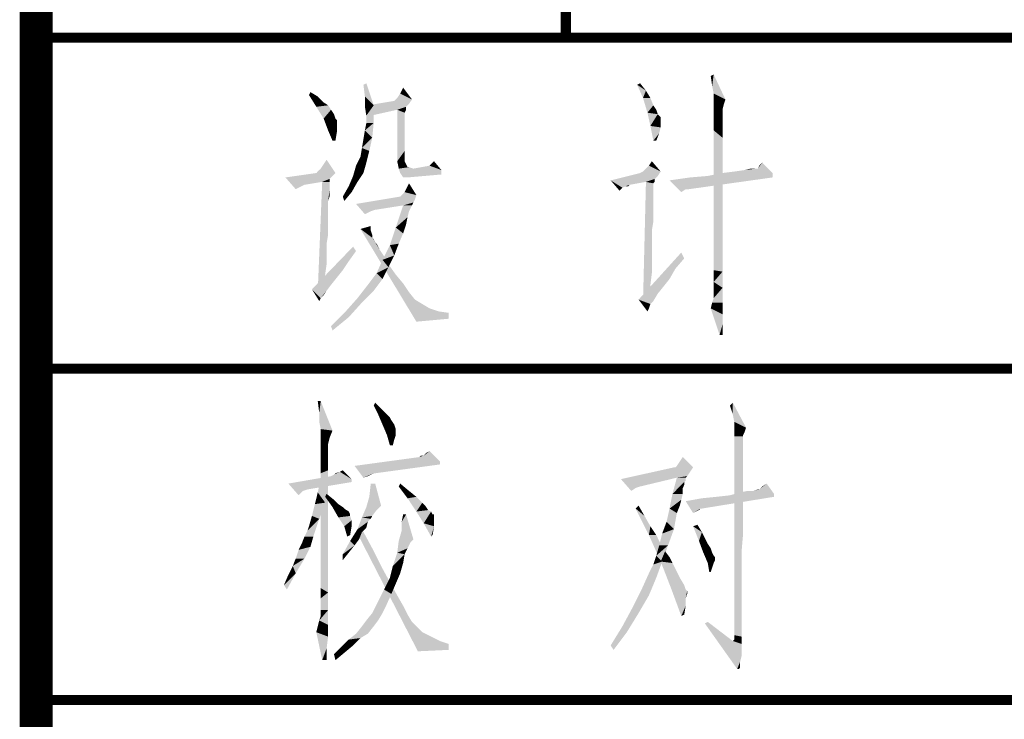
# Model space of a CAD drawing. Header units: millimetres. Extents: x 0 to 840, y 0 to 594.
# Tile 11 of 25: x 470 to 499, y 29 to 51. Entities that reach past the tile are written whole.
import ezdxf

# ---------------------------------------------------------------- set-up
doc = ezdxf.new("R2010")
doc.units = ezdxf.units.MM
doc.header["$LTSCALE"] = 46.2
doc.layers.get('0').update_dxf_attribs({"linetype": 'CONTINUOUS'})
doc.layers.add('C172主面板_DXF_FORMAT', color=7, linetype='CONTINUOUS')

# ---------------------------------------------------------------- blocks, each defined once
blk = doc.blocks.new('*T9')
at = {"color": 1, "linetype": 'Continuous'}
for p, q in [((0, 0), (16, 0)), ((0, 0), (0, -10)), ((16, 0), (16, -10)), ((0, -10), (16, -10))]:
    blk.add_line(p, q, dxfattribs=at)
blk = doc.blocks.new('*T10')
at = {"color": 1, "linetype": 'Continuous'}
for p, q in [((0, 0), (14, 0)), ((0, 0), (0, -10)), ((14, 0), (14, -10)), ((0, -10), (14, -10))]:
    blk.add_line(p, q, dxfattribs=at)
blk = doc.blocks.new('*T14')
at = {"color": 1, "linetype": 'Continuous'}
for p, q in [((0, 0), (120, 0)), ((0, 0), (0, -40)), ((30, 0), (30, -40)), ((60, 0), (60, -40)), ((90, 0), (90, -40)), ((120, 0), (120, -40)), ((0, -10), (120, -10)), ((0, -20), (120, -20)), ((0, -30), (120, -30)), ((0, -40), (120, -40))]:
    blk.add_line(p, q, dxfattribs=at)

msp = doc.modelspace()

# ---------------------------------------------------------------- linework, layer by layer
at = {"color": 1, "linetype": 'Continuous'}
for points in [[(490.413, 48.533), (490.369, 48.844), (490.458, 48.889)], [(490.458, 48.311), (490.413, 48.533), (490.458, 48.889)], [(490.458, 48.311), (490.458, 48.889), (490.813, 48.133)], [(479.925, 48.222), (479.88, 48.578), (479.969, 48.622)], [(479.925, 48.222), (479.969, 48.622), (480.191, 47.956)], [(480.991, 48.311), (481.08, 48.489), (481.347, 48.133)], [(488.147, 48.578), (488.236, 48.622), (488.413, 48.4)], [(488.413, 48.4), (488.325, 48.178), (488.147, 48.578)], [(478.236, 48.267), (478.28, 48.356), (478.502, 48.222)], [(478.502, 48.222), (478.458, 47.911), (478.236, 48.267)], [(478.502, 48.222), (478.68, 48.044), (478.458, 47.911)], [(480.191, 47.956), (479.925, 47.911), (479.925, 48.222)], [(481.347, 48.133), (480.858, 48.133), (480.902, 48.178)], [(481.347, 48.133), (480.902, 48.178), (480.991, 48.311)], [(488.325, 48.178), (488.413, 48.4), (488.547, 48.178)], [(488.547, 48.178), (488.458, 47.733), (488.325, 48.178)], [(488.547, 48.178), (488.636, 47.956), (488.458, 47.733)], [(490.813, 48.133), (490.458, 48.133), (490.458, 48.311)], [(478.68, 48.044), (478.813, 47.956), (478.458, 47.911)], [(478.458, 47.911), (478.813, 47.956), (478.902, 47.822)], [(478.902, 47.822), (478.68, 47.556), (478.458, 47.911)], [(479.969, 47.644), (479.925, 47.911), (480.191, 47.956)], [(479.969, 47.422), (479.969, 47.644), (480.191, 47.956)], [(479.969, 47.422), (480.191, 47.956), (480.191, 47.422)], [(481.258, 48), (480.013, 47.956), (480.813, 48.089)], [(480.013, 47.956), (481.258, 48), (481.169, 47.911)], [(481.169, 47.911), (480.102, 47.644), (480.013, 47.956)], [(481.169, 47.911), (480.902, 47.822), (480.102, 47.644)], [(481.347, 48.133), (480.813, 48.089), (480.858, 48.133)], [(480.813, 48.089), (481.347, 48.133), (481.258, 48)], [(480.902, 47.822), (481.169, 47.911), (481.169, 47.822)], [(488.636, 47.956), (488.725, 47.822), (488.458, 47.733)], [(490.813, 48.133), (490.458, 48.044), (490.458, 48.133)], [(490.458, 48.044), (490.813, 48.133), (490.769, 48)], [(490.769, 48), (490.458, 47.956), (490.458, 48.044)], [(490.458, 47.956), (490.769, 48), (490.725, 47.822)], [(490.725, 47.822), (490.458, 47.778), (490.458, 47.956)], [(478.902, 47.822), (478.991, 47.689), (478.68, 47.556)], [(478.68, 47.556), (478.991, 47.689), (479.036, 47.556)], [(480.902, 47.822), (481.169, 47.822), (481.125, 47.733)], [(481.125, 47.733), (480.902, 46.267), (480.902, 47.822)], [(481.125, 47.733), (481.125, 47.689), (480.902, 46.267)], [(481.125, 47.689), (481.125, 47.6), (480.902, 46.267)], [(481.125, 47.6), (481.125, 47.467), (480.902, 46.267)], [(488.458, 47.733), (488.725, 47.822), (488.769, 47.689)], [(488.769, 47.689), (488.547, 47.333), (488.458, 47.733)], [(488.769, 47.689), (488.858, 47.6), (488.547, 47.333)], [(488.858, 47.6), (488.858, 47.511), (488.547, 47.333)], [(490.458, 47.778), (490.725, 47.822), (490.725, 47.733)], [(490.725, 47.733), (490.458, 47.556), (490.458, 47.778)], [(490.725, 47.733), (490.725, 47.6), (490.458, 47.556)], [(490.458, 47.556), (490.725, 47.6), (490.725, 47.333)], [(479.036, 47.556), (478.813, 47.2), (478.68, 47.556)], [(479.036, 47.556), (479.08, 47.511), (478.813, 47.2)], [(479.08, 47.511), (479.08, 47.378), (478.813, 47.2)], [(478.813, 47.2), (479.08, 47.378), (479.08, 47.156)], [(480.191, 47.422), (479.925, 47.2), (479.969, 47.422)], [(479.925, 47.2), (480.191, 47.422), (480.147, 46.978)], [(481.125, 47.467), (481.125, 47.289), (480.902, 46.267)], [(481.125, 47.289), (481.125, 47.111), (480.902, 46.267)], [(488.858, 47.511), (488.858, 47.467), (488.547, 47.333)], [(488.858, 47.467), (488.858, 47.422), (488.547, 47.333)], [(488.547, 47.333), (488.858, 47.422), (488.858, 47.289)], [(488.858, 47.289), (488.636, 46.889), (488.547, 47.333)], [(488.858, 47.289), (488.813, 47.111), (488.636, 46.889)], [(490.725, 47.333), (490.458, 47.2), (490.458, 47.556)], [(490.458, 47.2), (490.725, 47.333), (490.725, 46.978)], [(479.08, 47.156), (478.947, 46.889), (478.813, 47.2)], [(478.947, 46.889), (479.08, 47.156), (479.036, 46.889)], [(480.147, 46.978), (479.88, 46.933), (479.925, 47.2)], [(481.125, 47.111), (481.125, 46.844), (480.902, 46.267)], [(488.636, 46.889), (488.813, 47.111), (488.725, 46.889)], [(490.725, 46.978), (490.458, 46.8), (490.458, 47.2)], [(479.836, 46.667), (479.88, 46.933), (480.147, 46.978)], [(479.836, 46.667), (480.147, 46.978), (480.058, 46.578)], [(481.125, 46.844), (481.125, 46.578), (480.902, 46.267)], [(490.458, 46.8), (490.725, 46.978), (490.725, 46.578)], [(490.725, 46.578), (490.458, 46.311), (490.458, 46.8)], [(479.969, 46.222), (479.658, 46.133), (479.791, 46.4)], [(480.058, 46.578), (479.791, 46.4), (479.836, 46.667)], [(479.791, 46.4), (480.058, 46.578), (479.969, 46.222)], [(480.902, 46.267), (481.125, 46.578), (481.125, 46.267)], [(490.458, 46.311), (490.725, 46.578), (490.725, 46.089)], [(478.591, 46.044), (478.68, 46.178), (478.769, 46.311)], [(478.591, 46.044), (478.769, 46.311), (479.036, 45.911)], [(479.88, 45.911), (479.569, 45.822), (479.658, 46.133)], [(479.658, 46.133), (479.969, 46.222), (479.88, 45.911)], [(481.125, 46.267), (480.947, 46.044), (480.902, 46.267)], [(481.125, 46.267), (481.169, 46.178), (480.947, 46.044)], [(481.169, 46.178), (481.213, 46.089), (480.947, 46.044)], [(482.236, 46), (481.391, 46.044), (481.88, 46.133)], [(481.88, 46.133), (482.013, 46.267), (482.236, 46)], [(488.858, 45.956), (488.413, 46.044), (488.502, 46.133)], [(488.502, 46.133), (488.591, 46.267), (488.858, 45.956)], [(490.725, 46.089), (490.458, 45.733), (490.458, 46.311)], [(491.791, 46.044), (491.836, 46.133), (491.925, 46.222)], [(491.791, 46.044), (491.925, 46.222), (492.236, 45.911)], [(479.036, 45.911), (478.947, 45.822), (477.525, 45.778)], [(479.036, 45.911), (477.525, 45.778), (478.458, 45.911)], [(477.525, 45.778), (478.947, 45.822), (478.858, 45.733)], [(479.036, 45.911), (478.458, 45.911), (478.502, 45.956)], [(479.036, 45.911), (478.502, 45.956), (478.591, 46.044)], [(479.702, 45.644), (479.436, 45.511), (479.569, 45.822)], [(479.569, 45.822), (479.88, 45.911), (479.702, 45.644)], [(481.213, 46.089), (481.258, 46.089), (480.947, 46.044)], [(480.947, 46.044), (481.258, 46.089), (481.391, 46.044)], [(481.391, 46.044), (480.991, 45.911), (480.947, 46.044)], [(481.391, 46.044), (482.236, 46), (480.991, 45.911)], [(480.991, 45.911), (482.236, 46), (482.236, 45.867)], [(482.236, 45.867), (481.08, 45.778), (480.991, 45.911)], [(481.08, 45.778), (482.236, 45.867), (481.213, 45.778)], [(488.769, 45.822), (487.347, 45.689), (488.236, 45.911)], [(488.769, 45.822), (488.68, 45.733), (487.347, 45.689)], [(488.858, 45.956), (488.236, 45.911), (488.325, 45.956)], [(488.236, 45.911), (488.858, 45.956), (488.769, 45.822)], [(488.858, 45.956), (488.325, 45.956), (488.413, 46.044)], [(489.747, 45.778), (490.28, 45.822), (492.236, 45.911)], [(489.747, 45.778), (492.236, 45.911), (492.236, 45.778)], [(492.236, 45.911), (490.28, 45.822), (490.725, 45.911)], [(490.458, 45.733), (490.725, 46.089), (490.725, 45.467)], [(490.725, 45.911), (491.08, 45.956), (491.791, 46.044)], [(492.236, 45.911), (490.725, 45.911), (491.791, 46.044)], [(491.08, 45.956), (491.391, 46), (491.791, 46.044)], [(491.747, 46.044), (491.791, 46.044), (491.391, 46)], [(491.747, 46.044), (491.391, 46), (491.569, 46.044)], [(477.525, 45.778), (478.858, 45.733), (478.102, 45.556)], [(477.525, 45.778), (478.102, 45.556), (478.013, 45.511)], [(478.013, 45.511), (477.836, 45.422), (477.525, 45.778)], [(478.858, 45.733), (478.636, 45.644), (478.102, 45.556)], [(478.858, 45.644), (478.858, 45.556), (478.502, 42.356)], [(478.858, 45.644), (478.502, 42.356), (478.636, 45.644)], [(478.858, 45.556), (478.858, 45.511), (478.502, 42.356)], [(478.858, 45.511), (478.858, 45.467), (478.502, 42.356)], [(478.636, 45.644), (478.858, 45.733), (478.858, 45.644)], [(479.525, 45.333), (479.258, 45.2), (479.436, 45.511)], [(479.436, 45.511), (479.702, 45.644), (479.525, 45.333)], [(481.169, 45.422), (481.258, 45.6), (481.48, 45.244)], [(488.413, 45.644), (487.347, 45.689), (488.68, 45.733)], [(487.347, 45.689), (488.413, 45.644), (487.925, 45.556)], [(487.347, 45.689), (487.925, 45.556), (487.791, 45.511)], [(487.347, 45.689), (487.791, 45.511), (487.702, 45.467)], [(487.702, 45.467), (487.613, 45.378), (487.347, 45.689)], [(487.791, 45.511), (487.925, 45.556), (487.88, 45.511)], [(488.636, 45.6), (488.325, 42.044), (488.413, 45.644)], [(488.636, 45.6), (488.636, 45.556), (488.325, 42.044)], [(488.636, 45.556), (488.636, 45.511), (488.325, 42.044)], [(488.636, 45.511), (488.636, 45.467), (488.325, 42.044)], [(488.413, 45.644), (488.68, 45.733), (488.68, 45.644)], [(488.413, 45.644), (488.68, 45.644), (488.636, 45.6)], [(492.236, 45.778), (489.125, 45.689), (489.747, 45.778)], [(489.613, 45.422), (489.125, 45.689), (492.236, 45.778)], [(489.613, 45.422), (489.48, 45.333), (489.125, 45.689)], [(489.613, 45.422), (492.236, 45.778), (489.702, 45.422)], [(490.725, 45.467), (490.458, 45.067), (490.458, 45.733)], [(478.858, 45.467), (478.813, 45.067), (478.502, 42.356)], [(478.858, 45.467), (478.858, 45.378), (478.813, 45.067)], [(478.858, 45.378), (478.858, 45.289), (478.813, 45.067)], [(478.858, 45.289), (478.858, 45.2), (478.813, 45.067)], [(479.258, 45.2), (479.525, 45.333), (479.302, 45.067)], [(481.436, 45.111), (479.658, 44.978), (480.991, 45.2)], [(481.48, 45.244), (480.991, 45.2), (481.036, 45.244)], [(480.991, 45.2), (481.48, 45.244), (481.436, 45.111)], [(481.48, 45.244), (481.036, 45.244), (481.125, 45.333)], [(481.48, 45.244), (481.125, 45.333), (481.169, 45.422)], [(488.636, 45.467), (488.636, 45.333), (488.325, 42.044)], [(488.636, 45.333), (488.636, 45.2), (488.325, 42.044)], [(488.636, 45.2), (488.636, 45.067), (488.325, 42.044)], [(490.458, 45.067), (490.725, 45.467), (490.725, 44.8)], [(478.813, 45.067), (478.813, 44.889), (478.502, 42.356)], [(481.436, 45.111), (481.391, 45.022), (479.658, 44.978)], [(481.08, 44.933), (479.658, 44.978), (481.391, 45.022)], [(479.658, 44.978), (481.08, 44.933), (480.236, 44.8)], [(479.658, 44.978), (480.236, 44.8), (480.102, 44.756)], [(480.102, 44.756), (479.925, 44.667), (479.658, 44.978)], [(481.347, 44.933), (481.302, 44.844), (480.858, 44.267)], [(481.347, 44.933), (480.858, 44.267), (481.08, 44.933)], [(481.08, 44.933), (481.391, 45.022), (481.347, 44.933)], [(488.636, 45.067), (488.636, 44.889), (488.325, 42.044)], [(490.725, 44.8), (490.458, 44.444), (490.458, 45.067)], [(478.813, 44.889), (478.813, 44.711), (478.502, 42.356)], [(478.813, 44.711), (478.813, 44.489), (478.502, 42.356)], [(481.302, 44.844), (481.258, 44.756), (480.858, 44.267)], [(481.258, 44.756), (481.213, 44.578), (480.858, 44.267)], [(488.636, 44.889), (488.636, 44.667), (488.325, 42.044)], [(488.636, 44.667), (488.591, 44.178), (488.325, 42.044)], [(488.636, 44.667), (488.636, 44.444), (488.591, 44.178)], [(490.458, 44.444), (490.725, 44.8), (490.725, 44.133)], [(478.813, 44.489), (478.813, 44.267), (478.502, 42.356)], [(479.791, 44.222), (480.102, 44.311), (480.102, 44.178)], [(481.213, 44.578), (481.169, 44.356), (480.858, 44.267)], [(480.858, 44.267), (481.169, 44.356), (481.08, 44.089)], [(490.725, 44.133), (490.458, 43.867), (490.458, 44.444)], [(478.813, 44.267), (478.813, 44.044), (478.502, 42.356)], [(478.813, 44.044), (478.769, 43.778), (478.502, 42.356)], [(479.791, 44.222), (480.102, 44.178), (480.147, 43.956)], [(480.147, 43.956), (481.48, 41.422), (479.791, 44.222)], [(480.102, 44.178), (480.147, 44.044), (480.147, 43.956)], [(481.08, 44.089), (480.68, 43.733), (480.858, 44.267)], [(481.08, 44.089), (480.947, 43.778), (480.68, 43.733)], [(488.591, 44.178), (488.591, 43.911), (488.325, 42.044)], [(490.458, 43.867), (490.725, 44.133), (490.725, 43.511)], [(478.769, 43.778), (478.769, 43.467), (478.502, 42.356)], [(480.147, 43.956), (480.191, 43.911), (480.236, 43.822)], [(480.147, 43.956), (480.236, 43.822), (481.48, 41.422)], [(480.236, 43.822), (480.28, 43.778), (480.325, 43.689)], [(480.236, 43.822), (480.325, 43.689), (480.369, 43.6)], [(480.236, 43.822), (480.369, 43.6), (481.48, 41.422)], [(480.813, 43.422), (480.458, 43.289), (480.68, 43.733)], [(480.68, 43.733), (480.947, 43.778), (480.813, 43.422)], [(488.591, 43.911), (488.591, 43.6), (488.325, 42.044)], [(490.725, 43.511), (490.458, 43.378), (490.458, 43.867)], [(479.658, 43.556), (478.325, 42.4), (479.569, 43.689)], [(479.658, 43.556), (479.436, 43.244), (478.325, 42.4)], [(478.769, 43.467), (478.769, 43.156), (478.502, 42.356)], [(480.369, 43.6), (480.458, 43.467), (481.48, 41.422)], [(480.458, 43.467), (480.547, 43.333), (481.48, 41.422)], [(480.458, 43.289), (480.813, 43.422), (480.636, 43.067)], [(489.569, 43.333), (488.191, 42.089), (489.48, 43.511)], [(488.591, 43.6), (488.591, 43.244), (488.325, 42.044)], [(490.458, 42.978), (490.458, 43.378), (490.725, 43.511)], [(490.458, 42.978), (490.725, 43.511), (490.725, 42.933)], [(479.436, 43.244), (479.258, 42.978), (478.325, 42.4)], [(478.769, 43.156), (478.725, 42.844), (478.502, 42.356)], [(480.636, 43.067), (480.28, 42.889), (480.458, 43.289)], [(480.547, 43.333), (480.636, 43.156), (481.48, 41.422)], [(480.636, 43.156), (480.858, 42.844), (481.48, 41.422)], [(489.569, 43.333), (489.302, 43.022), (488.191, 42.089)], [(488.591, 43.244), (488.591, 42.889), (488.325, 42.044)], [(479.258, 42.978), (479.08, 42.756), (478.325, 42.4)], [(478.725, 42.844), (478.725, 42.489), (478.502, 42.356)], [(480.458, 42.711), (480.013, 42.533), (480.28, 42.889)], [(480.28, 42.889), (480.636, 43.067), (480.458, 42.711)], [(480.858, 42.844), (481.08, 42.578), (481.48, 41.422)], [(489.302, 43.022), (489.125, 42.711), (488.191, 42.089)], [(488.591, 42.889), (488.547, 42.533), (488.325, 42.044)], [(490.725, 42.933), (490.458, 42.622), (490.458, 42.978)], [(490.458, 42.622), (490.725, 42.933), (490.725, 42.444)], [(479.08, 42.756), (478.902, 42.533), (478.325, 42.4)], [(478.325, 42.4), (478.902, 42.533), (478.769, 42.356)], [(480.191, 42.356), (479.702, 42.133), (480.013, 42.533)], [(480.013, 42.533), (480.458, 42.711), (480.191, 42.356)], [(481.08, 42.578), (481.258, 42.311), (481.48, 41.422)], [(489.125, 42.711), (488.947, 42.489), (488.191, 42.089)], [(488.547, 42.533), (488.547, 42.089), (488.325, 42.044)], [(490.725, 42.444), (490.458, 42.4), (490.458, 42.622)], [(478.325, 42.4), (478.769, 42.356), (478.591, 42.133)], [(478.591, 42.133), (478.547, 42.044), (478.325, 42.4)], [(478.769, 42.356), (478.68, 42.222), (478.591, 42.133)], [(479.702, 42.133), (480.191, 42.356), (479.836, 42)], [(481.258, 42.311), (481.436, 42.089), (481.48, 41.422)], [(488.947, 42.489), (488.769, 42.267), (488.191, 42.089)], [(488.191, 42.089), (488.769, 42.267), (488.636, 42.044)], [(490.413, 42), (490.458, 42.133), (490.725, 42.444)], [(490.413, 42), (490.725, 42.444), (490.725, 42)], [(490.458, 42.222), (490.458, 42.4), (490.725, 42.444)], [(490.458, 42.133), (490.458, 42.222), (490.725, 42.444)], [(479.836, 42), (479.347, 41.733), (479.702, 42.133)], [(479.347, 41.733), (479.836, 42), (479.436, 41.556)], [(481.436, 42.089), (481.658, 41.956), (481.48, 41.422)], [(481.658, 41.956), (481.88, 41.822), (481.48, 41.422)], [(488.191, 42.089), (488.636, 42.044), (488.547, 41.956)], [(488.547, 41.956), (488.458, 41.733), (488.191, 42.089)], [(488.547, 41.956), (488.502, 41.822), (488.458, 41.733)], [(490.725, 42), (490.369, 41.822), (490.413, 42)], [(490.369, 41.822), (490.725, 42), (490.725, 41.644)], [(479.436, 41.556), (478.902, 41.289), (479.347, 41.733)], [(481.88, 41.822), (482.147, 41.733), (481.48, 41.422)], [(482.147, 41.733), (482.458, 41.689), (481.48, 41.422)], [(482.458, 41.689), (482.458, 41.511), (481.48, 41.422)], [(490.725, 41.644), (490.636, 41.022), (490.369, 41.822)], [(490.725, 41.644), (490.725, 41.333), (490.636, 41.022)], [(478.902, 41.289), (479.436, 41.556), (478.947, 41.156)], [(490.636, 41.022), (490.725, 41.333), (490.725, 41.022)], [(478.591, 39.022), (478.547, 38.667), (478.502, 39.022)], [(478.547, 38.4), (478.547, 38.667), (478.591, 39.022)], [(478.591, 38.178), (478.547, 38.4), (478.591, 39.022)], [(478.591, 38.178), (478.591, 39.022), (478.947, 38.133)], [(480.191, 38.889), (480.236, 38.978), (480.414, 38.8)], [(491.036, 38.622), (490.947, 38.889), (491.036, 38.978)], [(491.08, 38.4), (491.036, 38.622), (491.036, 38.978)], [(491.08, 38.4), (491.036, 38.978), (491.436, 38.222)], [(480.414, 38.8), (480.325, 38.622), (480.191, 38.889)], [(480.414, 38.8), (480.547, 38.667), (480.325, 38.622)], [(480.325, 38.622), (480.547, 38.667), (480.68, 38.533)], [(480.68, 38.533), (480.458, 38.311), (480.325, 38.622)], [(480.68, 38.533), (480.725, 38.444), (480.458, 38.311)], [(480.458, 38.311), (480.725, 38.444), (480.814, 38.311)], [(491.436, 38.222), (491.08, 38.178), (491.08, 38.4)], [(478.947, 38.133), (478.591, 38), (478.591, 38.178)], [(478.591, 37.911), (478.591, 38), (478.947, 38.133)], [(478.591, 37.911), (478.947, 38.133), (478.858, 37.911)], [(480.814, 38.311), (480.591, 38), (480.458, 38.311)], [(480.814, 38.311), (480.858, 38.178), (480.591, 38)], [(480.858, 38.178), (480.858, 38.133), (480.591, 38)], [(480.591, 38), (480.858, 38.133), (480.858, 38)], [(491.08, 38.178), (491.436, 38.222), (491.391, 38.089)], [(491.391, 38.089), (491.08, 37.956), (491.08, 38.178)], [(491.391, 38.089), (491.347, 38), (491.08, 37.956)], [(478.858, 37.911), (478.591, 37.778), (478.591, 37.911)], [(478.591, 37.778), (478.858, 37.911), (478.814, 37.733)], [(478.814, 37.733), (478.591, 37.511), (478.591, 37.778)], [(480.858, 38), (480.68, 37.689), (480.591, 38)], [(480.858, 38), (480.814, 37.867), (480.68, 37.689)], [(480.68, 37.689), (480.814, 37.867), (480.769, 37.689)], [(491.08, 37.956), (491.347, 38), (491.347, 37.956)], [(491.347, 37.956), (491.347, 37.867), (491.08, 32.222)], [(491.347, 37.956), (491.08, 32.222), (491.08, 37.956)], [(491.347, 37.867), (491.347, 37.733), (491.08, 32.222)], [(478.814, 37.733), (478.814, 37.644), (478.591, 37.511)], [(478.591, 37.511), (478.814, 37.644), (478.814, 37.467)], [(478.814, 37.467), (478.591, 37.2), (478.591, 37.511)], [(478.814, 37.467), (478.814, 37.244), (478.591, 37.2)], [(481.702, 37.378), (481.791, 37.467), (481.88, 37.511)], [(481.702, 37.378), (481.88, 37.511), (482.191, 37.2)], [(491.347, 37.733), (491.347, 37.556), (491.08, 32.222)], [(491.347, 37.556), (491.347, 37.333), (491.08, 32.222)], [(478.591, 37.2), (478.814, 37.244), (478.814, 36.933)], [(478.814, 36.933), (478.591, 36.844), (478.591, 37.2)], [(482.191, 37.2), (479.614, 37.067), (481.569, 37.333)], [(482.191, 37.2), (482.191, 37.111), (479.614, 37.067)], [(481.702, 37.378), (481.569, 37.333), (481.614, 37.378)], [(482.191, 37.2), (481.569, 37.333), (481.702, 37.378)], [(489.347, 37.067), (489.436, 37.2), (489.525, 37.333)], [(489.347, 37.067), (489.525, 37.333), (489.836, 37.022)], [(491.347, 37.333), (491.347, 37.067), (491.08, 32.222)], [(478.591, 36.844), (478.814, 36.933), (478.814, 36.533)], [(478.991, 36.8), (479.036, 36.844), (479.169, 36.889)], [(479.525, 36.667), (478.991, 36.8), (479.169, 36.889)], [(479.169, 36.889), (479.258, 36.933), (479.525, 36.667)], [(480.191, 36.844), (479.614, 37.067), (482.191, 37.111)], [(480.191, 36.844), (479.88, 36.711), (479.614, 37.067)], [(480.191, 36.844), (482.191, 37.111), (480.236, 36.844)], [(489.836, 37.022), (489.747, 36.889), (487.658, 36.667)], [(489.302, 37.022), (489.836, 37.022), (487.658, 36.667)], [(489.302, 37.022), (487.658, 36.667), (489.258, 37.022)], [(489.747, 36.889), (489.658, 36.756), (487.658, 36.667)], [(489.836, 37.022), (489.302, 37.022), (489.347, 37.067)], [(491.347, 37.067), (491.347, 36.756), (491.08, 32.222)], [(479.525, 36.667), (477.614, 36.533), (478.902, 36.756)], [(479.525, 36.667), (479.525, 36.578), (477.614, 36.533)], [(477.614, 36.533), (479.525, 36.578), (478.191, 36.356)], [(478.502, 36.267), (478.591, 36.667), (478.725, 35.956)], [(478.814, 36.533), (478.591, 36.4), (478.591, 36.844)], [(479.525, 36.667), (478.902, 36.756), (478.991, 36.8)], [(480.191, 36.844), (480.102, 36.8), (479.88, 36.711)], [(480.102, 36.8), (480.014, 36.756), (479.88, 36.711)], [(489.658, 36.756), (489.347, 36.711), (487.658, 36.667)], [(487.658, 36.667), (489.347, 36.711), (488.236, 36.444)], [(487.658, 36.667), (488.236, 36.444), (488.102, 36.4)], [(488.102, 36.4), (487.969, 36.311), (487.658, 36.667)], [(489.614, 36.711), (489.614, 36.667), (489.214, 36.222)], [(489.614, 36.711), (489.214, 36.222), (489.347, 36.711)], [(489.614, 36.667), (489.614, 36.622), (489.214, 36.222)], [(489.614, 36.622), (489.569, 36.578), (489.214, 36.222)], [(489.569, 36.578), (489.569, 36.489), (489.214, 36.222)], [(489.347, 36.711), (489.658, 36.756), (489.614, 36.711)], [(491.347, 36.756), (491.347, 36.4), (491.08, 32.222)], [(477.614, 36.533), (478.191, 36.356), (478.058, 36.311)], [(478.058, 36.311), (477.925, 36.178), (477.614, 36.533)], [(478.591, 36.4), (478.814, 36.533), (478.814, 36.089)], [(478.814, 36.089), (478.591, 35.867), (478.591, 36.4)], [(480.236, 36.533), (480.058, 36.133), (480.102, 36.533)], [(480.058, 36.133), (480.236, 36.533), (480.414, 35.867)], [(480.947, 36.444), (480.991, 36.533), (481.258, 36.311)], [(481.258, 36.311), (481.214, 36.089), (480.947, 36.444)], [(481.258, 36.311), (481.48, 36.133), (481.214, 36.089)], [(489.569, 36.489), (489.525, 36.4), (489.214, 36.222)], [(489.214, 36.222), (489.525, 36.4), (489.525, 36.222)], [(491.347, 36.4), (491.347, 36), (491.08, 32.222)], [(491.658, 36.311), (491.258, 36.267), (491.48, 36.311)], [(492.28, 36.222), (491.258, 36.267), (491.658, 36.311)], [(491.836, 36.356), (491.658, 36.311), (491.791, 36.356)], [(492.28, 36.222), (491.658, 36.311), (491.836, 36.356)], [(491.836, 36.356), (491.925, 36.444), (492.058, 36.533)], [(491.836, 36.356), (492.058, 36.533), (492.28, 36.222)], [(478.725, 35.956), (478.414, 35.911), (478.502, 36.267)], [(478.591, 35.867), (478.814, 36.089), (478.814, 35.556)], [(478.725, 36.133), (478.769, 36.222), (478.991, 36.044)], [(478.991, 36.044), (478.947, 35.822), (478.725, 36.133)], [(478.991, 36.044), (479.125, 35.911), (478.947, 35.822)], [(480.414, 35.867), (479.969, 35.822), (480.058, 36.133)], [(481.214, 36.089), (481.48, 36.133), (481.658, 35.956)], [(481.658, 35.956), (481.48, 35.689), (481.214, 36.089)], [(489.525, 36.222), (489.48, 36.044), (489.125, 35.778)], [(489.525, 36.222), (489.125, 35.778), (489.214, 36.222)], [(489.48, 36.044), (489.436, 35.867), (489.125, 35.778)], [(489.614, 36), (490.102, 36.089), (492.28, 36.133)], [(490.058, 35.778), (489.614, 36), (492.28, 36.133)], [(490.058, 35.778), (489.836, 35.644), (489.614, 36)], [(490.058, 35.778), (492.28, 36.133), (490.102, 35.778)], [(492.28, 36.133), (490.102, 36.089), (490.547, 36.133)], [(490.547, 36.133), (490.947, 36.178), (492.28, 36.222)], [(490.547, 36.133), (492.28, 36.222), (492.28, 36.133)], [(492.28, 36.222), (490.947, 36.178), (491.258, 36.267)], [(491.347, 36), (491.347, 35.556), (491.08, 32.222)], [(478.325, 35.556), (478.414, 35.911), (478.725, 35.956)], [(478.325, 35.556), (478.725, 35.956), (478.547, 35.467)], [(478.814, 35.556), (478.591, 35.289), (478.591, 35.867)], [(478.947, 35.822), (479.125, 35.911), (479.258, 35.822)], [(479.258, 35.822), (479.125, 35.511), (478.947, 35.822)], [(479.258, 35.822), (479.302, 35.778), (479.125, 35.511)], [(479.302, 35.778), (479.436, 35.689), (479.125, 35.511)], [(479.436, 35.689), (479.48, 35.6), (479.125, 35.511)], [(480.28, 35.733), (479.836, 35.511), (479.969, 35.822)], [(480.28, 35.733), (480.147, 35.556), (479.836, 35.511)], [(479.969, 35.822), (480.414, 35.867), (480.28, 35.733)], [(481.658, 35.956), (481.747, 35.867), (481.48, 35.689)], [(481.747, 35.867), (481.836, 35.733), (481.48, 35.689)], [(481.48, 35.689), (481.836, 35.733), (481.925, 35.689)], [(481.925, 35.689), (481.702, 35.333), (481.48, 35.689)], [(481.925, 35.689), (481.969, 35.6), (481.702, 35.333)], [(488.102, 35.778), (488.191, 35.867), (488.369, 35.556)], [(488.369, 35.556), (488.502, 34.978), (488.102, 35.778)], [(489.347, 35.644), (489.036, 35.378), (489.125, 35.778)], [(489.125, 35.778), (489.436, 35.867), (489.347, 35.644)], [(490.058, 35.778), (490.014, 35.733), (489.836, 35.644)], [(490.014, 35.733), (489.925, 35.689), (489.836, 35.644)], [(478.102, 34.933), (478.191, 35.111), (478.547, 35.467)], [(478.102, 34.933), (478.547, 35.467), (478.369, 34.933)], [(478.191, 35.111), (478.236, 35.244), (478.547, 35.467)], [(478.547, 35.467), (478.236, 35.244), (478.325, 35.556)], [(478.591, 35.289), (478.814, 35.556), (478.814, 34.978)], [(479.48, 35.6), (479.48, 35.556), (479.125, 35.511)], [(479.125, 35.511), (479.48, 35.556), (479.525, 35.422)], [(479.525, 35.422), (479.302, 35.244), (479.125, 35.511)], [(479.302, 35.244), (479.525, 35.422), (479.525, 35.244)], [(480.102, 35.467), (479.702, 35.156), (479.836, 35.511)], [(480.102, 35.467), (480.014, 35.378), (479.702, 35.156)], [(479.836, 35.511), (480.147, 35.556), (480.102, 35.467)], [(481.169, 35.6), (481.036, 35.378), (481.08, 35.6)], [(481.036, 35.111), (481.036, 35.378), (481.169, 35.6)], [(481.036, 35.111), (481.169, 35.6), (481.391, 34.844)], [(482.014, 35.6), (482.014, 35.511), (481.702, 35.333)], [(481.969, 35.6), (482.014, 35.6), (481.702, 35.333)], [(482.014, 35.511), (482.014, 35.422), (481.702, 35.333)], [(481.702, 35.333), (482.014, 35.422), (482.014, 35.244)], [(488.369, 35.556), (488.547, 35.244), (488.502, 34.978)], [(489.036, 35.378), (489.347, 35.644), (489.258, 35.156)], [(491.347, 35.556), (491.347, 35.022), (491.08, 32.222)], [(478.814, 34.978), (478.591, 34.711), (478.591, 35.289)], [(479.525, 35.244), (479.391, 34.933), (479.302, 35.244)], [(479.525, 35.244), (479.48, 34.978), (479.391, 34.933)], [(479.836, 35.067), (479.48, 34.8), (479.702, 35.156)], [(480.014, 35.378), (479.969, 35.2), (479.702, 35.156)], [(479.702, 35.156), (479.969, 35.2), (479.836, 35.067)], [(479.747, 34.933), (479.836, 35.156), (480.147, 34.578)], [(481.391, 34.844), (480.947, 34.8), (481.036, 35.111)], [(482.014, 35.244), (481.925, 34.933), (481.702, 35.333)], [(482.014, 35.244), (481.969, 34.978), (481.925, 34.933)], [(488.502, 34.978), (488.547, 35.244), (488.725, 34.978)], [(488.814, 34.667), (488.902, 35.022), (489.258, 35.156)], [(488.814, 34.667), (489.258, 35.156), (489.08, 34.667)], [(489.258, 35.156), (488.902, 35.022), (489.036, 35.378)], [(489.836, 35.244), (489.969, 35.289), (490.102, 35.067)], [(490.102, 35.067), (490.014, 34.8), (489.836, 35.244)], [(478.369, 34.933), (478.014, 34.711), (478.102, 34.933)], [(478.014, 34.711), (478.369, 34.933), (478.28, 34.622)], [(478.591, 34.711), (478.814, 34.978), (478.814, 34.356)], [(479.614, 34.667), (479.258, 34.4), (479.48, 34.8)], [(479.836, 35.067), (479.747, 34.844), (479.48, 34.8)], [(479.48, 34.8), (479.747, 34.844), (479.614, 34.667)], [(480.147, 34.578), (481.525, 31.467), (479.747, 34.933)], [(481.302, 34.756), (480.902, 34.444), (480.947, 34.8)], [(480.947, 34.8), (481.391, 34.844), (481.302, 34.756)], [(488.725, 34.978), (488.858, 34.178), (488.502, 34.978)], [(488.725, 34.978), (488.858, 34.711), (488.858, 34.178)], [(490.102, 35.067), (490.191, 34.889), (490.014, 34.8)], [(490.014, 34.8), (490.191, 34.889), (490.28, 34.711)], [(490.28, 34.711), (490.147, 34.444), (490.014, 34.8)], [(491.347, 35.022), (491.302, 34.489), (491.08, 32.222)], [(477.836, 34.267), (477.925, 34.533), (478.28, 34.622)], [(477.836, 34.267), (478.28, 34.622), (478.102, 34.267)], [(478.28, 34.622), (477.925, 34.533), (478.014, 34.711)], [(478.814, 34.356), (478.591, 34.178), (478.591, 34.711)], [(479.614, 34.667), (479.436, 34.444), (479.258, 34.4)], [(480.147, 34.578), (480.414, 34.044), (481.525, 31.467)], [(481.302, 34.756), (481.214, 34.578), (480.902, 34.444)], [(480.902, 34.444), (481.214, 34.578), (481.125, 34.4)], [(489.08, 34.667), (488.725, 34.356), (488.814, 34.667)], [(488.725, 34.356), (489.08, 34.667), (488.902, 34.178)], [(488.858, 34.711), (488.991, 34.489), (488.858, 34.178)], [(490.28, 34.711), (490.369, 34.578), (490.147, 34.444)], [(490.147, 34.444), (490.369, 34.578), (490.414, 34.444)], [(478.102, 34.267), (477.747, 34.044), (477.836, 34.267)], [(477.747, 34.044), (478.102, 34.267), (477.836, 33.822)], [(478.591, 34.178), (478.814, 34.356), (478.814, 33.778)], [(479.258, 34.4), (479.436, 34.444), (479.258, 34.222)], [(481.125, 34.4), (480.769, 34.044), (480.902, 34.444)], [(481.125, 34.4), (481.08, 34.133), (480.769, 34.044)], [(488.902, 34.178), (488.636, 34.089), (488.725, 34.356)], [(488.991, 34.489), (489.125, 34.311), (488.858, 34.178)], [(488.858, 34.178), (489.125, 34.311), (489.214, 34.133)], [(490.414, 34.444), (490.28, 34.133), (490.147, 34.444)], [(490.414, 34.444), (490.458, 34.356), (490.28, 34.133)], [(490.458, 34.356), (490.502, 34.311), (490.28, 34.133)], [(490.502, 34.311), (490.502, 34.267), (490.28, 34.133)], [(490.502, 34.267), (490.502, 34.222), (490.28, 34.133)], [(490.28, 34.133), (490.502, 34.222), (490.458, 34.133)], [(491.302, 34.489), (491.302, 33.911), (491.08, 32.222)], [(477.836, 33.822), (477.614, 33.778), (477.747, 34.044)], [(478.814, 33.778), (478.591, 33.733), (478.591, 34.178)], [(480.414, 34.044), (480.68, 33.556), (481.525, 31.467)], [(480.991, 33.822), (480.68, 33.689), (480.769, 34.044)], [(480.769, 34.044), (481.08, 34.133), (480.991, 33.822)], [(488.502, 33.822), (488.636, 34.089), (488.902, 34.178)], [(488.502, 33.822), (488.902, 34.178), (488.725, 33.689)], [(489.214, 34.133), (489.169, 33.378), (488.858, 34.178)], [(489.214, 34.133), (489.302, 33.956), (489.169, 33.378)], [(489.302, 33.956), (489.436, 33.689), (489.169, 33.378)], [(490.458, 34.133), (490.325, 33.867), (490.28, 34.133)], [(490.458, 34.133), (490.414, 34), (490.325, 33.867)], [(490.325, 33.867), (490.414, 34), (490.369, 33.867)], [(491.302, 33.911), (491.302, 33.244), (491.08, 32.222)], [(477.48, 33.467), (477.614, 33.778), (477.836, 33.822)], [(477.48, 33.467), (477.836, 33.822), (477.569, 33.333)], [(478.591, 33.378), (478.591, 33.733), (478.814, 33.778)], [(478.591, 33.378), (478.814, 33.778), (478.814, 33.244)], [(480.858, 33.511), (480.502, 33.333), (480.68, 33.689)], [(480.68, 33.689), (480.991, 33.822), (480.858, 33.511)], [(488.725, 33.689), (488.28, 33.333), (488.502, 33.822)], [(488.28, 33.333), (488.725, 33.689), (488.502, 33.156)], [(489.436, 33.689), (489.569, 33.467), (489.169, 33.378)], [(478.814, 33.244), (478.591, 33.067), (478.591, 33.378)], [(480.725, 33.2), (480.325, 32.978), (480.502, 33.333)], [(480.502, 33.333), (480.858, 33.511), (480.725, 33.2)], [(480.68, 33.556), (480.902, 33.156), (481.525, 31.467)], [(488.502, 33.156), (488.014, 32.8), (488.28, 33.333)], [(489.169, 33.378), (489.569, 33.467), (489.614, 33.333)], [(489.614, 33.333), (489.48, 32.533), (489.169, 33.378)], [(489.614, 33.333), (489.658, 33.289), (489.48, 32.533)], [(478.591, 32.844), (478.591, 33.067), (478.814, 33.244)], [(478.591, 32.711), (478.591, 32.844), (478.814, 33.244)], [(478.591, 32.711), (478.814, 33.244), (478.814, 32.711)], [(480.236, 32.8), (480.325, 32.978), (480.725, 33.2)], [(480.236, 32.8), (480.725, 33.2), (480.547, 32.8)], [(480.902, 33.156), (481.08, 32.844), (481.525, 31.467)], [(488.014, 32.8), (488.502, 33.156), (488.191, 32.622)], [(489.658, 33.289), (489.614, 33.067), (489.48, 32.533)], [(489.614, 33.067), (489.614, 32.844), (489.48, 32.533)], [(489.658, 33.289), (489.658, 33.2), (489.614, 33.067)], [(491.302, 33.244), (491.302, 32.578), (491.08, 32.222)], [(478.547, 32.4), (478.591, 32.533), (478.814, 32.711)], [(478.547, 32.4), (478.814, 32.711), (478.814, 32.267)], [(478.814, 32.711), (478.591, 32.622), (478.591, 32.711)], [(478.591, 32.533), (478.591, 32.622), (478.814, 32.711)], [(480.547, 32.8), (480.147, 32.622), (480.236, 32.8)], [(480.147, 32.622), (480.547, 32.8), (480.458, 32.622)], [(481.08, 32.844), (481.214, 32.578), (481.525, 31.467)], [(488.191, 32.622), (487.702, 32.222), (488.014, 32.8)], [(489.614, 32.844), (489.569, 32.578), (489.48, 32.533)], [(480.458, 32.622), (479.969, 32.4), (480.147, 32.622)], [(479.969, 32.4), (480.458, 32.622), (480.325, 32.4)], [(481.214, 32.578), (481.347, 32.356), (481.525, 31.467)], [(487.702, 32.222), (488.191, 32.622), (487.836, 32.044)], [(491.08, 32.044), (491.08, 32.222), (491.302, 32.578)], [(491.08, 31.956), (491.08, 32.044), (491.302, 32.578)], [(491.08, 31.956), (491.302, 32.578), (491.302, 31.911)], [(478.458, 32.044), (478.502, 32.222), (478.814, 32.267)], [(478.458, 32.044), (478.814, 32.267), (478.814, 31.911)], [(478.814, 32.267), (478.502, 32.222), (478.547, 32.4)], [(480.191, 32.222), (479.658, 32), (479.836, 32.222)], [(479.658, 32), (480.191, 32.222), (480.014, 32)], [(480.325, 32.4), (479.836, 32.222), (479.969, 32.4)], [(479.836, 32.222), (480.325, 32.4), (480.191, 32.222)], [(481.347, 32.356), (481.48, 32.222), (481.525, 31.467)], [(481.48, 32.222), (481.658, 32.044), (481.525, 31.467)], [(487.836, 32.044), (487.347, 31.644), (487.702, 32.222)], [(490.191, 32.311), (490.28, 32.356), (491.036, 31.778)], [(491.036, 31.778), (491.169, 30.933), (490.191, 32.311)], [(478.814, 31.911), (478.636, 31.2), (478.458, 32.044)], [(478.814, 31.911), (478.769, 31.556), (478.636, 31.2)], [(479.569, 31.644), (479.214, 31.6), (479.436, 31.822)], [(480.014, 32), (479.791, 31.867), (479.436, 31.822)], [(480.014, 32), (479.436, 31.822), (479.658, 32)], [(479.436, 31.822), (479.791, 31.867), (479.569, 31.644)], [(481.658, 32.044), (481.925, 31.911), (481.525, 31.467)], [(481.925, 31.911), (482.191, 31.778), (481.525, 31.467)], [(487.347, 31.644), (487.836, 32.044), (487.436, 31.511)], [(491.036, 31.778), (491.08, 31.822), (491.302, 31.911)], [(491.036, 31.778), (491.302, 31.911), (491.302, 31.689)], [(491.302, 31.911), (491.08, 31.822), (491.08, 31.956)], [(478.636, 31.2), (478.769, 31.556), (478.769, 31.2)], [(479.302, 31.422), (478.991, 31.378), (479.214, 31.6)], [(479.214, 31.6), (479.569, 31.644), (479.302, 31.422)], [(482.191, 31.778), (482.458, 31.689), (481.525, 31.467)], [(482.458, 31.689), (482.458, 31.511), (481.525, 31.467)], [(491.036, 31.778), (491.302, 31.689), (491.169, 30.933)], [(491.302, 31.689), (491.302, 31.467), (491.169, 30.933)], [(478.991, 31.378), (479.302, 31.422), (479.036, 31.2)], [(491.302, 31.467), (491.302, 31.333), (491.169, 30.933)], [(491.302, 31.333), (491.258, 31.156), (491.169, 30.933)], [(491.258, 31.156), (491.258, 31.067), (491.169, 30.933)], [(491.258, 31.067), (491.258, 30.978), (491.169, 30.933)], [(491.169, 30.933), (491.258, 30.978), (491.214, 30.933)]]:
    msp.add_solid(points, dxfattribs=at)
at = {"layer": 'C172主面板_DXF_FORMAT', "color": 7, "linetype": 'Continuous', "const_width": 1}
msp.add_lwpolyline([(470, 9.5), (470, 100.5)], dxfattribs=at)
at = {"layer": 'C172主面板_DXF_FORMAT', "color": 1, "linetype": 'Continuous', "const_width": 0.3}
for points in [[(486, 50), (486, 100)], [(470, 50), (710, 50)], [(470, 40), (590, 40)], [(470, 30), (590, 30)]]:
    msp.add_lwpolyline(points, dxfattribs=at)

# ---------------------------------------------------------------- block references
for name, p in [('*T9', (469.85, 60)), ('*T10', (485.85, 60)), ('*T14', (469.85, 50))]:
    msp.add_blockref(name, p)

doc.saveas('drawing.dxf')
